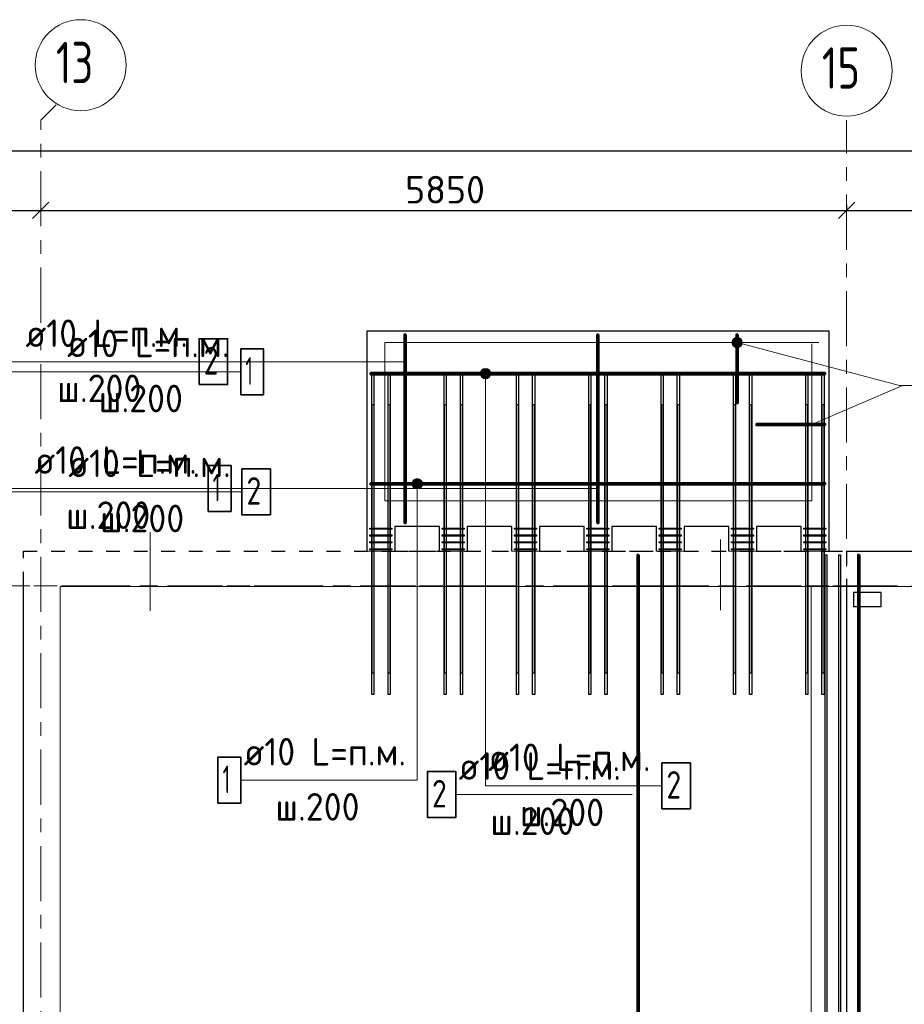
# Model space of a CAD drawing. Header units: metres. Extents: x -38 to 100, y -15 to 21.
# Tile 30 of 246: x 32.7 to 39.12, y 13.36 to 20.51. Entities that reach past the tile are written whole.
import ezdxf

# ---------------------------------------------------------------- set-up
doc = ezdxf.new("R2010")
doc.units = ezdxf.units.M
doc.header["$PDMODE"] = 65
for name, pattern in [('______11', [0.5, 0.4, -0.05, 0, -0.05]), ('______2', [0.0405, 0.03, -0.0105]), ('______3', [0.5, 0.4, -0.1]), ('______5', [1.1, 0.8, -0.1, 0.1, -0.1])]:
    doc.linetypes.add(name, pattern=pattern)
for name, color, linetype, lineweight in [('XR$1$Осевая линия (1)', 7, '______5', 13), ('XR$1$Размерная линия (1)', 7, 'Continuous', 13), ('XR$5$Арм. стержнями верхней зоны', 180, 'Continuous', 35), ('XR$5$Арм. стержнями нижней зоны', 180, 'Continuous', 35), ('XR$5$Арм.стержн. Арматура края', 96, 'Continuous', 35), ('XR$5$Арм.стержн. Хомут', 240, 'Continuous', 35), ('XR$5$Арм.стержн.горизонт. 1', 180, 'Continuous', 35), ('XR$5$Арм.стержн.горизонт. 2', 202, 'Continuous', 35), ('XR$5$Балка (1)', 7, '______3', 13), ('XR$5$Общий слой (1)_1', 7, 'Continuous', 13), ('XR$5$Перекрытие (1)', 7, 'Continuous', 35), ('XR$7$Арм. стержнями верхней зоны', 180, 'Continuous', 35), ('XR$7$Арм. стержнями нижней зоны', 180, 'Continuous', 35), ('XR$7$Арм.стержн. Доп. арматура', 180, 'Continuous', 35), ('XR$7$Балка (1)', 7, '______3', 13), ('XR$7$Общий слой (1)_1', 7, 'Continuous', 13), ('XR$7$Перекрытие (1)', 7, 'Continuous', 35)]:
    doc.layers.add(name, color=color, linetype=linetype, lineweight=lineweight)
doc.styles.add('ISOCPEUR', font='txt')
doc.dimstyles.new('DIMSTYLE_3', dxfattribs={"dimtxt": 0.2, "dimasz": 0.2, "dimexe": 0, "dimexo": 0, "dimgap": 0.1, "dimtad": 2, "dimdec": 0, "dimlfac": 1000, "dimrnd": 5, "dimzin": 12, "dimdsep": 46, "dimtxsty": 'ISOCPEUR', "dimblk1": 'ALL_ML_STRICH', "dimblk2": 'ALL_ML_STRICH', "dimsah": 1, "dimcen": 0, "dimclrd": 7, "dimclre": 256, "dimclrt": 7, "dimadec": 0, "dimazin": 0, "dimtfac": 1, "dimtdec": 0, "dimtix": 1, "dimtmove": 2, "dimatfit": 3, "dimfxl": 0, "dimtzin": 0, "dimlwd": 0, "dimlwe": -3, "dimarcsym": 0})
doc.dimstyles.new('DIMSTYLE_5', dxfattribs={"dimtxt": 0.2, "dimasz": 0.2, "dimexe": 0, "dimexo": 0, "dimgap": 0.1, "dimtad": 2, "dimdec": 0, "dimlfac": 1000, "dimrnd": 5, "dimzin": 12, "dimdsep": 46, "dimtxsty": 'ISOCPEUR', "dimblk1": 'ALL_ML_STRICH', "dimblk2": 'ALL_ML_STRICH', "dimsah": 1, "dimcen": 0, "dimclrd": 7, "dimclre": 256, "dimclrt": 7, "dimadec": 0, "dimazin": 0, "dimtfac": 1, "dimtdec": 0, "dimtix": 1, "dimtmove": 2, "dimatfit": 3, "dimfxl": 0, "dimtvp": 1.2, "dimtzin": 0, "dimlwd": 0, "dimlwe": -3, "dimarcsym": 0})

# ---------------------------------------------------------------- blocks, each defined once
blk = doc.blocks.new('ALL_ML_STRICH')
at = {"color": 0, "linetype": 'ByBlock', "lineweight": -2}
for p, q in [((0, -0.5), (0, 0.5)), ((-1, 0), (0.5, 0)), ((-0.3, -0.3), (0.3, 0.3))]:
    blk.add_line(p, q, dxfattribs=at)
blk = doc.blocks.new('*D10')
at = {"layer": 'DEFPOINTS', "color": 7, "linetype": 'Continuous', "lineweight": 13, "transparency": 33554687}
for p in [(0.5, 19.5574), (0.5, 19.3768), (61.6, 17.1197)]:
    blk.add_point(p, dxfattribs=at)
at = {"layer": 'XR$1$Размерная линия (1)', "color": 9, "linetype": 'Continuous', "lineweight": -2, "true_color": 0xc7c7c7, "transparency": 33554687}
for p, q in [((0.5, 19.3568), (0.5, 19.5574)), ((61.6, 17.1397), (61.6, 19.5574))]:
    blk.add_line(p, q, dxfattribs=at)
at = {"layer": 'XR$1$Размерная линия (1)', "color": 7, "linetype": 'Continuous', "lineweight": -2, "transparency": 33554687}
blk.add_line((0.5, 19.5574), (61.6, 19.5574), dxfattribs=at)
at = {"layer": 'XR$1$Размерная линия (1)', "color": 7, "linetype": 'Continuous', "lineweight": 13, "transparency": 33554687, "xscale": 0.2, "yscale": 0.2, "zscale": 0.2, "rotation": 180}
blk.add_blockref('ALL_ML_STRICH', (0.5, 19.5574), dxfattribs=at)
at = {"layer": 'XR$1$Размерная линия (1)', "color": 7, "linetype": 'Continuous', "lineweight": 13, "transparency": 33554687, "xscale": 0.2, "yscale": 0.2, "zscale": 0.2}
blk.add_blockref('ALL_ML_STRICH', (61.6, 19.5574), dxfattribs=at)
at = {"layer": 'XR$1$Размерная линия (1)', "color": 7, "linetype": 'Continuous', "lineweight": 13, "transparency": 33554687, "insert": (31.1, 19.7074), "char_height": 0.2, "width": 1, "attachment_point": 5, "style": 'ISOCPEUR'}
blk.add_mtext('\\A1;{61100}', dxfattribs=at)
blk = doc.blocks.new('*D32')
at = {"layer": 'DEFPOINTS', "color": 7, "linetype": 'Continuous', "lineweight": 13, "transparency": 33554687}
for p in [(32.55, 19.1352), (32.55, 19.1261), (32.85, 19.1352)]:
    blk.add_point(p, dxfattribs=at)
at = {"layer": 'XR$1$Размерная линия (1)', "color": 9, "linetype": 'Continuous', "lineweight": -2, "true_color": 0xc7c7c7, "transparency": 33554687}
for p, q in [((32.55, 19.1261), (32.55, 19.1261)), ((32.85, 19.1261), (32.85, 19.1261))]:
    blk.add_line(p, q, dxfattribs=at)
at = {"layer": 'XR$1$Размерная линия (1)', "color": 7, "linetype": 'Continuous', "lineweight": -2, "transparency": 33554687}
blk.add_line((32.55, 19.1261), (32.85, 19.1261), dxfattribs=at)
at = {"layer": 'XR$1$Размерная линия (1)', "color": 7, "linetype": 'Continuous', "lineweight": 13, "transparency": 33554687, "xscale": 0.2, "yscale": 0.2, "zscale": 0.2, "rotation": 180}
blk.add_blockref('ALL_ML_STRICH', (32.55, 19.1261), dxfattribs=at)
at = {"layer": 'XR$1$Размерная линия (1)', "color": 7, "linetype": 'Continuous', "lineweight": 13, "transparency": 33554687, "xscale": 0.2, "yscale": 0.2, "zscale": 0.2}
blk.add_blockref('ALL_ML_STRICH', (32.85, 19.1261), dxfattribs=at)
at = {"layer": 'XR$1$Размерная линия (1)', "color": 7, "linetype": 'Continuous', "lineweight": 13, "transparency": 33554687, "insert": (32.4139, 19.3782), "char_height": 0.2, "width": 0.6, "attachment_point": 5, "style": 'ISOCPEUR'}
blk.add_mtext('\\A1;{300}', dxfattribs=at)
blk = doc.blocks.new('*D33')
at = {"layer": 'DEFPOINTS', "color": 7, "linetype": 'Continuous', "lineweight": 13, "transparency": 33554687}
for p in [(38.7, 19.1856), (32.85, 19.1352), (32.85, 19.1261)]:
    blk.add_point(p, dxfattribs=at)
at = {"layer": 'XR$1$Размерная линия (1)', "color": 9, "linetype": 'Continuous', "lineweight": -2, "true_color": 0xc7c7c7, "transparency": 33554687}
for p, q in [((38.7, 19.1656), (38.7, 19.1261)), ((32.85, 19.1261), (32.85, 19.1261))]:
    blk.add_line(p, q, dxfattribs=at)
at = {"layer": 'XR$1$Размерная линия (1)', "color": 7, "linetype": 'Continuous', "lineweight": -2, "transparency": 33554687}
blk.add_line((32.85, 19.1261), (38.7, 19.1261), dxfattribs=at)
at = {"layer": 'XR$1$Размерная линия (1)', "color": 7, "linetype": 'Continuous', "lineweight": 13, "transparency": 33554687, "xscale": 0.2, "yscale": 0.2, "zscale": 0.2, "rotation": 180}
blk.add_blockref('ALL_ML_STRICH', (32.85, 19.1261), dxfattribs=at)
at = {"layer": 'XR$1$Размерная линия (1)', "color": 7, "linetype": 'Continuous', "lineweight": 13, "transparency": 33554687, "xscale": 0.2, "yscale": 0.2, "zscale": 0.2}
blk.add_blockref('ALL_ML_STRICH', (38.7, 19.1261), dxfattribs=at)
at = {"layer": 'XR$1$Размерная линия (1)', "color": 7, "linetype": 'Continuous', "lineweight": 13, "transparency": 33554687, "insert": (35.785, 19.2761), "char_height": 0.2, "width": 0.8, "attachment_point": 5, "style": 'ISOCPEUR'}
blk.add_mtext('\\A1;{5850}', dxfattribs=at)
blk = doc.blocks.new('*D34')
at = {"layer": 'DEFPOINTS', "color": 7, "linetype": 'Continuous', "lineweight": 13, "transparency": 33554687}
for p in [(38.7, 19.1856), (38.7, 19.1261), (43.05, 19.1044)]:
    blk.add_point(p, dxfattribs=at)
at = {"layer": 'XR$1$Размерная линия (1)', "color": 9, "linetype": 'Continuous', "lineweight": -2, "true_color": 0xc7c7c7, "transparency": 33554687}
for p, q in [((38.7, 19.1656), (38.7, 19.1261)), ((43.05, 19.1244), (43.05, 19.1261))]:
    blk.add_line(p, q, dxfattribs=at)
at = {"layer": 'XR$1$Размерная линия (1)', "color": 7, "linetype": 'Continuous', "lineweight": -2, "transparency": 33554687}
blk.add_line((38.7, 19.1261), (43.05, 19.1261), dxfattribs=at)
at = {"layer": 'XR$1$Размерная линия (1)', "color": 7, "linetype": 'Continuous', "lineweight": 13, "transparency": 33554687, "xscale": 0.2, "yscale": 0.2, "zscale": 0.2, "rotation": 180}
blk.add_blockref('ALL_ML_STRICH', (38.7, 19.1261), dxfattribs=at)
at = {"layer": 'XR$1$Размерная линия (1)', "color": 7, "linetype": 'Continuous', "lineweight": 13, "transparency": 33554687, "xscale": 0.2, "yscale": 0.2, "zscale": 0.2}
blk.add_blockref('ALL_ML_STRICH', (43.05, 19.1261), dxfattribs=at)
at = {"layer": 'XR$1$Размерная линия (1)', "color": 7, "linetype": 'Continuous', "lineweight": 13, "transparency": 33554687, "insert": (40.875, 19.2761), "char_height": 0.2, "width": 0.8, "attachment_point": 5, "style": 'ISOCPEUR'}
blk.add_mtext('\\A1;{4350}', dxfattribs=at)

msp = doc.modelspace()

# ---------------------------------------------------------------- hatches: boundary and pattern name
at = {"layer": 'XR$5$Арм. стержнями верхней зоны', "linetype": 'Continuous', "lineweight": 13, "transparency": 33554687}
for points in [[(36.0412, 17.9402), (36.1162, 17.9402), (36.1109, 17.959)], [(36.0412, 17.9402), (36.1109, 17.959), (36.0464, 17.959)], [(36.0464, 17.959), (36.1109, 17.959), (36.0974, 17.9725)], [(36.0464, 17.959), (36.0974, 17.9725), (36.0599, 17.9725)], [(36.0599, 17.9725), (36.0974, 17.9725), (36.0787, 17.9777)], [(36.0464, 17.9215), (36.1162, 17.9402), (36.0412, 17.9402)], [(36.0464, 17.9215), (36.1109, 17.9215), (36.1162, 17.9402)], [(36.0599, 17.908), (36.1109, 17.9215), (36.0464, 17.9215)], [(36.0599, 17.908), (36.0974, 17.908), (36.1109, 17.9215)], [(36.0974, 17.908), (36.0599, 17.908), (36.0787, 17.9027)]]:
    msp.add_hatch(color=7, dxfattribs=at).paths.add_polyline_path(points)
at = {"layer": 'XR$5$Арм. стержнями нижней зоны', "linetype": 'Continuous', "lineweight": 13, "transparency": 33554687}
for points in [[(35.5513, 17.159), (35.6158, 17.159), (35.6023, 17.1725)], [(35.5513, 17.159), (35.6023, 17.1725), (35.5648, 17.1725)], [(35.5648, 17.1725), (35.6023, 17.1725), (35.5836, 17.1777)], [(35.5461, 17.1402), (35.6211, 17.1402), (35.6158, 17.159)], [(35.5461, 17.1402), (35.6158, 17.159), (35.5513, 17.159)], [(35.5513, 17.1215), (35.6211, 17.1402), (35.5461, 17.1402)], [(35.5513, 17.1215), (35.6158, 17.1215), (35.6211, 17.1402)], [(35.5648, 17.108), (35.6158, 17.1215), (35.5513, 17.1215)], [(35.5648, 17.108), (35.6023, 17.108), (35.6158, 17.1215)], [(35.6023, 17.108), (35.5648, 17.108), (35.5836, 17.1027)]]:
    msp.add_hatch(color=7, dxfattribs=at).paths.add_polyline_path(points)
at = {"layer": 'XR$5$Арм.стержн. Арматура края', "linetype": 'Continuous', "lineweight": 13, "transparency": 33554687}
for points in [[(37.8689, 18.1568), (37.8786, 18.1931), (37.8687, 18.1763)], [(37.8785, 18.1403), (37.8786, 18.1931), (37.8689, 18.1568)], [(37.8953, 18.1304), (37.8951, 18.2026), (37.8785, 18.1403)], [(37.8785, 18.1403), (37.8951, 18.2026), (37.8786, 18.1931)], [(37.8953, 18.1304), (37.9145, 18.2029), (37.8951, 18.2026)], [(37.9148, 18.1307), (37.9145, 18.2029), (37.8953, 18.1304)], [(37.9148, 18.1307), (37.9313, 18.193), (37.9145, 18.2029)], [(37.9313, 18.1403), (37.9313, 18.193), (37.9148, 18.1307)], [(37.9313, 18.1403), (37.9409, 18.1765), (37.9313, 18.193)], [(37.9409, 18.1765), (37.9313, 18.1403), (37.9412, 18.157)]]:
    msp.add_hatch(color=7, dxfattribs=at).paths.add_polyline_path(points)

# ---------------------------------------------------------------- linework, layer by layer
at = {"color": 7, "linetype": 'Continuous', "lineweight": 13, "transparency": 33554687}
for p, q in [((35.4949, 18.0269), (34.0001, 18.0269)), ((36.8949, 17.1059), (34.0649, 17.1059))]:
    msp.add_line(p, q, dxfattribs=at)
at = {"color": 52, "linetype": 'Continuous', "lineweight": 13, "transparency": 33554687}
for p, q in [((36.079, 16.8457), (36.079, 16.2357)), ((36.079, 16.8457), (36.079, 16.2357)), ((33.6454, 16.7902), (33.6454, 16.2178)), ((33.6454, 16.7902), (33.6454, 16.2178)), ((37.7851, 16.736), (37.7851, 16.2228)), ((37.7851, 16.736), (37.7851, 16.2228))]:
    msp.add_line(p, q, dxfattribs=at)
at = {"layer": 'XR$1$Осевая линия (1)', "color": 253, "linetype": '______11', "lineweight": 13, "true_color": 0xa0a0a0, "transparency": 33554687}
for p, q in [((32.85, 19.78), (32.9631, 19.8931)), ((32.85, -3.39), (32.85, 19.78)), ((38.7, 8.34), (38.7, 19.78)), ((-2.63, 16.4), (62.6, 16.4))]:
    msp.add_line(p, q, dxfattribs=at)
at = {"layer": 'XR$1$Осевая линия (1)', "color": 7, "linetype": 'Continuous', "lineweight": 13, "transparency": 33554687}
for centre in [(33.1404, 20.1801), (38.7004, 20.1401)]:
    msp.add_circle(centre, 0.3304, dxfattribs=at)
at = {"layer": 'XR$5$Арм. стержнями верхней зоны', "color": 7, "linetype": 'Continuous', "lineweight": 13, "transparency": 33554687}
for p, q in [((32.7201, 18.0269), (32.1251, 18.0269)), ((32.7201, 18.0269), (34.0001, 18.0269)), ((36.0787, 17.9777), (36.0787, 17.9777)), ((36.0412, 17.9402), (36.0412, 17.9402)), ((36.0787, 14.9473), (36.0787, 17.9402)), ((36.0787, 17.9027), (36.0787, 17.9027)), ((36.1162, 17.9402), (36.1162, 17.9402)), ((36.0787, 14.9473), (37.3587, 14.9473))]:
    msp.add_line(p, q, dxfattribs=at)
at = {"layer": 'XR$5$Арм. стержнями верхней зоны', "color": 7, "linetype": 'Continuous', "lineweight": 35, "transparency": 33554687}
for points in [[(34.0001, 17.8603), (34.2068, 17.8603), (34.2068, 18.1936), (34.0001, 18.1936), (34.0001, 17.8603)], [(37.3587, 14.7806), (37.5654, 14.7806), (37.5654, 15.114), (37.3587, 15.114), (37.3587, 14.7806)]]:
    msp.add_lwpolyline(points, dxfattribs=at)
at = {"layer": 'XR$5$Арм. стержнями верхней зоны', "color": 4, "linetype": 'Continuous', "lineweight": 50, "transparency": 33554687}
for points in [[(35.4999, 18.2252), (35.4999, 16.8552), (35.4899, 16.8552), (35.4899, 18.2252), (35.4999, 18.2252)], [(38.5449, 17.9352), (35.2449, 17.9352), (35.2449, 17.9452), (38.5449, 17.9452), (38.5449, 17.9352)], [(38.7925, 16.6252), (38.7925, 10.7752), (38.7825, 10.7752), (38.7825, 16.6252), (38.7925, 16.6252)]]:
    msp.add_lwpolyline(points, dxfattribs=at)
at = {"layer": 'XR$5$Арм. стержнями верхней зоны', "color": 7, "linetype": 'Continuous', "lineweight": 13, "transparency": 33554687}
msp.add_circle((36.0787, 17.9402), 0.0375, dxfattribs=at)
at = {"layer": 'XR$5$Арм. стержнями нижней зоны', "color": 7, "linetype": 'Continuous', "lineweight": 13, "transparency": 33554687}
for p, q in [((35.5836, 17.1777), (35.5836, 17.1777)), ((32.7849, 17.1059), (30.7251, 17.1059)), ((32.7849, 17.1059), (34.0649, 17.1059)), ((35.5461, 17.1402), (35.5461, 17.1402)), ((35.5836, 14.9879), (35.5836, 17.1402)), ((35.5836, 17.1027), (35.5836, 17.1027)), ((35.6211, 17.1402), (35.6211, 17.1402)), ((34.3036, 14.9879), (35.5836, 14.9879))]:
    msp.add_line(p, q, dxfattribs=at)
at = {"layer": 'XR$5$Арм. стержнями нижней зоны', "color": 4, "linetype": 'Continuous', "lineweight": 50, "transparency": 33554687}
for points in [[(36.8999, 18.2252), (36.8999, 16.8552), (36.8899, 16.8552), (36.8899, 18.2252), (36.8999, 18.2252)], [(38.5449, 17.1352), (35.2449, 17.1352), (35.2449, 17.1452), (38.5449, 17.1452), (38.5449, 17.1352)]]:
    msp.add_lwpolyline(points, dxfattribs=at)
at = {"layer": 'XR$5$Арм. стержнями нижней зоны', "color": 7, "linetype": 'Continuous', "lineweight": 35, "transparency": 33554687}
for points in [[(34.0649, 16.9393), (34.2316, 16.9393), (34.2316, 17.2726), (34.0649, 17.2726), (34.0649, 16.9393)], [(34.1369, 14.8213), (34.3036, 14.8213), (34.3036, 15.1546), (34.1369, 15.1546), (34.1369, 14.8213)]]:
    msp.add_lwpolyline(points, dxfattribs=at)
at = {"layer": 'XR$5$Арм. стержнями нижней зоны', "color": 7, "linetype": 'Continuous', "lineweight": 13, "transparency": 33554687}
msp.add_circle((35.5836, 17.1402), 0.0375, dxfattribs=at)
at = {"layer": 'XR$5$Арм.стержн. Арматура края', "color": 7, "linetype": 'Continuous', "lineweight": 13, "transparency": 33554687}
for p, q in [((37.8687, 18.1763), (37.8687, 18.1763)), ((39.0837, 17.8537), (37.9049, 18.1667)), ((37.9145, 18.2029), (37.9145, 18.2029)), ((37.8953, 18.1304), (37.8953, 18.1304)), ((37.9412, 18.157), (37.9412, 18.157)), ((39.0837, 17.8537), (40.9237, 17.8537))]:
    msp.add_line(p, q, dxfattribs=at)
at = {"layer": 'XR$5$Арм.стержн. Арматура края', "color": 4, "linetype": 'Continuous', "lineweight": 50, "transparency": 33554687}
for points in [[(37.9099, 18.2252), (37.9099, 17.7252), (37.8999, 17.7252), (37.8999, 18.2252), (37.9099, 18.2252)], [(38.5449, 17.5652), (38.0449, 17.5652), (38.0449, 17.5752), (38.5449, 17.5752), (38.5449, 17.5652)]]:
    msp.add_lwpolyline(points, dxfattribs=at)
at = {"layer": 'XR$5$Арм.стержн. Арматура края', "color": 7, "linetype": 'Continuous', "lineweight": 13, "transparency": 33554687}
msp.add_circle((37.9049, 18.1667), 0.0375, dxfattribs=at)
at = {"layer": 'XR$5$Арм.стержн. Хомут', "color": 40, "linetype": 'Continuous', "lineweight": 25, "transparency": 33554687}
for points in [[(35.2399, 16.8192), (35.3979, 16.8192), (35.3979, 16.8112), (35.2399, 16.8112), (35.2399, 16.8192)], [(35.7649, 16.8192), (35.9229, 16.8192), (35.9229, 16.8112), (35.7649, 16.8112), (35.7649, 16.8192)], [(36.2899, 16.8192), (36.4479, 16.8192), (36.4479, 16.8112), (36.2899, 16.8112), (36.2899, 16.8192)], [(36.8149, 16.8192), (36.9729, 16.8192), (36.9729, 16.8112), (36.8149, 16.8112), (36.8149, 16.8192)], [(37.3399, 16.8192), (37.4979, 16.8192), (37.4979, 16.8112), (37.3399, 16.8112), (37.3399, 16.8192)], [(37.8649, 16.8192), (38.0229, 16.8192), (38.0229, 16.8112), (37.8649, 16.8112), (37.8649, 16.8192)], [(38.3899, 16.8192), (38.5479, 16.8192), (38.5479, 16.8112), (38.3899, 16.8112), (38.3899, 16.8192)], [(35.2399, 16.7692), (35.3979, 16.7692), (35.3979, 16.7612), (35.2399, 16.7612), (35.2399, 16.7692)], [(35.7649, 16.7692), (35.9229, 16.7692), (35.9229, 16.7612), (35.7649, 16.7612), (35.7649, 16.7692)], [(36.2899, 16.7692), (36.4479, 16.7692), (36.4479, 16.7612), (36.2899, 16.7612), (36.2899, 16.7692)], [(36.8149, 16.7692), (36.9729, 16.7692), (36.9729, 16.7612), (36.8149, 16.7612), (36.8149, 16.7692)], [(37.3399, 16.7692), (37.4979, 16.7692), (37.4979, 16.7612), (37.3399, 16.7612), (37.3399, 16.7692)], [(37.8649, 16.7692), (38.0229, 16.7692), (38.0229, 16.7612), (37.8649, 16.7612), (37.8649, 16.7692)], [(38.3899, 16.7692), (38.5479, 16.7692), (38.5479, 16.7612), (38.3899, 16.7612), (38.3899, 16.7692)], [(35.2399, 16.7192), (35.3979, 16.7192), (35.3979, 16.7112), (35.2399, 16.7112), (35.2399, 16.7192)], [(35.2399, 16.6692), (35.3979, 16.6692), (35.3979, 16.6612), (35.2399, 16.6612), (35.2399, 16.6692)], [(35.7649, 16.7192), (35.9229, 16.7192), (35.9229, 16.7112), (35.7649, 16.7112), (35.7649, 16.7192)], [(35.7649, 16.6692), (35.9229, 16.6692), (35.9229, 16.6612), (35.7649, 16.6612), (35.7649, 16.6692)], [(36.2899, 16.7192), (36.4479, 16.7192), (36.4479, 16.7112), (36.2899, 16.7112), (36.2899, 16.7192)], [(36.2899, 16.6692), (36.4479, 16.6692), (36.4479, 16.6612), (36.2899, 16.6612), (36.2899, 16.6692)], [(36.8149, 16.7192), (36.9729, 16.7192), (36.9729, 16.7112), (36.8149, 16.7112), (36.8149, 16.7192)], [(36.8149, 16.6692), (36.9729, 16.6692), (36.9729, 16.6612), (36.8149, 16.6612), (36.8149, 16.6692)], [(37.3399, 16.7192), (37.4979, 16.7192), (37.4979, 16.7112), (37.3399, 16.7112), (37.3399, 16.7192)], [(37.3399, 16.6692), (37.4979, 16.6692), (37.4979, 16.6612), (37.3399, 16.6612), (37.3399, 16.6692)], [(37.8649, 16.7192), (38.0229, 16.7192), (38.0229, 16.7112), (37.8649, 16.7112), (37.8649, 16.7192)], [(37.8649, 16.6692), (38.0229, 16.6692), (38.0229, 16.6612), (37.8649, 16.6612), (37.8649, 16.6692)], [(38.3899, 16.7192), (38.5479, 16.7192), (38.5479, 16.7112), (38.3899, 16.7112), (38.3899, 16.7192)], [(38.3899, 16.6692), (38.5479, 16.6692), (38.5479, 16.6612), (38.3899, 16.6612), (38.3899, 16.6692)]]:
    msp.add_lwpolyline(points, dxfattribs=at)
at = {"layer": 'XR$5$Арм.стержн.горизонт. 1', "color": 7, "linetype": 'Continuous', "lineweight": 25, "transparency": 33554687}
for points in [[(35.2529, 15.6102), (35.2529, 17.9502), (35.2689, 17.9502), (35.2689, 15.6102), (35.2529, 15.6102)], [(35.3709, 15.6102), (35.3709, 17.9502), (35.3869, 17.9502), (35.3869, 15.6102), (35.3709, 15.6102)], [(35.7779, 15.6102), (35.7779, 17.9502), (35.7939, 17.9502), (35.7939, 15.6102), (35.7779, 15.6102)], [(35.8959, 15.6102), (35.8959, 17.9502), (35.9119, 17.9502), (35.9119, 15.6102), (35.8959, 15.6102)], [(36.3029, 15.6102), (36.3029, 17.9502), (36.3189, 17.9502), (36.3189, 15.6102), (36.3029, 15.6102)], [(36.4209, 15.6102), (36.4209, 17.9502), (36.4369, 17.9502), (36.4369, 15.6102), (36.4209, 15.6102)], [(36.8279, 15.6102), (36.8279, 17.9502), (36.8439, 17.9502), (36.8439, 15.6102), (36.8279, 15.6102)], [(36.9459, 15.6102), (36.9459, 17.9502), (36.9619, 17.9502), (36.9619, 15.6102), (36.9459, 15.6102)], [(37.3529, 15.6102), (37.3529, 17.9502), (37.3689, 17.9502), (37.3689, 15.6102), (37.3529, 15.6102)], [(37.4709, 15.6102), (37.4709, 17.9502), (37.4869, 17.9502), (37.4869, 15.6102), (37.4709, 15.6102)], [(37.8779, 15.6102), (37.8779, 17.9502), (37.8939, 17.9502), (37.8939, 15.6102), (37.8779, 15.6102)], [(37.9959, 15.6102), (37.9959, 17.9502), (38.0119, 17.9502), (38.0119, 15.6102), (37.9959, 15.6102)], [(38.4029, 15.6102), (38.4029, 17.9502), (38.4189, 17.9502), (38.4189, 15.6102), (38.4029, 15.6102)], [(38.5209, 15.6102), (38.5209, 17.9502), (38.5369, 17.9502), (38.5369, 15.6102), (38.5209, 15.6102)]]:
    msp.add_lwpolyline(points, dxfattribs=at)
at = {"layer": 'XR$5$Арм.стержн.горизонт. 2', "color": 34, "linetype": 'Continuous', "lineweight": 25, "transparency": 33554687}
for points in [[(35.2669, 17.7152), (35.2669, 15.7652), (35.2549, 15.7652), (35.2549, 17.7152), (35.2669, 17.7152)], [(35.3849, 17.7152), (35.3849, 15.7652), (35.3729, 15.7652), (35.3729, 17.7152), (35.3849, 17.7152)], [(35.7919, 17.7152), (35.7919, 15.7652), (35.7799, 15.7652), (35.7799, 17.7152), (35.7919, 17.7152)], [(35.9099, 17.7152), (35.9099, 15.7652), (35.8979, 15.7652), (35.8979, 17.7152), (35.9099, 17.7152)], [(36.3169, 17.7152), (36.3169, 15.7652), (36.3049, 15.7652), (36.3049, 17.7152), (36.3169, 17.7152)], [(36.4349, 17.7152), (36.4349, 15.7652), (36.4229, 15.7652), (36.4229, 17.7152), (36.4349, 17.7152)], [(36.8419, 17.7152), (36.8419, 15.7652), (36.8299, 15.7652), (36.8299, 17.7152), (36.8419, 17.7152)], [(36.9599, 17.7152), (36.9599, 15.7652), (36.9479, 15.7652), (36.9479, 17.7152), (36.9599, 17.7152)], [(37.3669, 17.7152), (37.3669, 15.7652), (37.3549, 15.7652), (37.3549, 17.7152), (37.3669, 17.7152)], [(37.4849, 17.7152), (37.4849, 15.7652), (37.4729, 15.7652), (37.4729, 17.7152), (37.4849, 17.7152)], [(37.8919, 17.7152), (37.8919, 15.7652), (37.8799, 15.7652), (37.8799, 17.7152), (37.8919, 17.7152)], [(38.0099, 17.7152), (38.0099, 15.7652), (37.9979, 15.7652), (37.9979, 17.7152), (38.0099, 17.7152)], [(38.4169, 17.7152), (38.4169, 15.7652), (38.4049, 15.7652), (38.4049, 17.7152), (38.4169, 17.7152)], [(38.5349, 17.7152), (38.5349, 15.7652), (38.5229, 15.7652), (38.5229, 17.7152), (38.5349, 17.7152)]]:
    msp.add_lwpolyline(points, dxfattribs=at)
at = {"layer": 'XR$5$Балка (1)', "color": 7, "linetype": '______2', "lineweight": 25, "transparency": 33554687}
for p, q in [((32.725, 16.4002), (32.725, 16.6502)), ((32.725, 16.6502), (35.2199, 16.6502)), ((35.4199, 16.6502), (35.7449, 16.6502)), ((35.9449, 16.6502), (36.2699, 16.6502)), ((36.4699, 16.6502), (36.7949, 16.6502)), ((36.9949, 16.6502), (37.3199, 16.6502)), ((37.5199, 16.6502), (37.8449, 16.6502)), ((38.0449, 16.6502), (38.3699, 16.6502)), ((38.5699, 16.6502), (38.7, 16.6502))]:
    msp.add_line(p, q, dxfattribs=at)
at = {"layer": 'XR$5$Балка (1)', "color": 7, "linetype": '______2', "lineweight": 18, "transparency": 33554687}
for p, q in [((35.2199, 16.6502), (35.4199, 16.6502)), ((35.7449, 16.6502), (35.9449, 16.6502)), ((36.2699, 16.6502), (36.4699, 16.6502)), ((36.7949, 16.6502), (36.9949, 16.6502)), ((37.3199, 16.6502), (37.5199, 16.6502)), ((37.8449, 16.6502), (38.0449, 16.6502)), ((38.3699, 16.6502), (38.5699, 16.6502)), ((38.7, 16.6502), (38.7, 16.6502))]:
    msp.add_line(p, q, dxfattribs=at)
at = {"layer": 'XR$5$Общий слой (1)_1', "color": 7, "linetype": 'Continuous', "lineweight": 13, "transparency": 33554687}
msp.add_line((38.4471, 17.5702), (39.1001, 17.8523), dxfattribs=at)
for points in [[(38.4471, 18.1567), (38.4471, 17.0167), (35.3471, 17.0167), (35.3471, 18.1667), (38.4971, 18.1667)], [(61.5919, -0.2051), (61.5919, 16.4849), (45.9119, 16.4849), (45.9119, 12.0549), (43.0719, 12.0549), (43.0719, 11.5249), (40.7619, 11.5249), (40.7619, 16.3949), (32.9919, 16.3949), (32.9919, 9.0449)]]:
    msp.add_lwpolyline(points, dxfattribs=at)
at = {"layer": 'XR$5$Перекрытие (1)', "color": 7, "linetype": 'Continuous', "lineweight": 25, "transparency": 33554687}
for p, q in [((35.2199, 16.8302), (35.2199, 18.2502)), ((35.2199, 18.2502), (38.5699, 18.2502)), ((38.5699, 18.2502), (38.5699, 16.8302)), ((35.2199, 16.6502), (35.2199, 16.8302)), ((35.4199, 16.8302), (35.4199, 16.6502)), ((35.7449, 16.8302), (35.4199, 16.8302)), ((35.7449, 16.6502), (35.7449, 16.8302)), ((36.2699, 16.8302), (35.9449, 16.8302)), ((35.9449, 16.8302), (35.9449, 16.6502)), ((36.2699, 16.6502), (36.2699, 16.8302)), ((36.7949, 16.8302), (36.4699, 16.8302)), ((36.4699, 16.8302), (36.4699, 16.6502)), ((36.7949, 16.6502), (36.7949, 16.8302)), ((36.9949, 16.8302), (36.9949, 16.6502)), ((37.3199, 16.8302), (36.9949, 16.8302)), ((37.3199, 16.6502), (37.3199, 16.8302)), ((37.5199, 16.8302), (37.5199, 16.6502)), ((37.8449, 16.8302), (37.5199, 16.8302)), ((37.8449, 16.6502), (37.8449, 16.8302)), ((38.0449, 16.8302), (38.0449, 16.6502)), ((38.3699, 16.8302), (38.0449, 16.8302)), ((38.3699, 16.6502), (38.3699, 16.8302)), ((38.5699, 16.8302), (38.5699, 16.6502)), ((38.7, 16.6502), (41.0797, 16.6502)), ((32.725, -0.2498), (32.725, 16.4002)), ((38.95, 16.3503), (38.75, 16.3502)), ((38.75, 16.3502), (38.75, 16.2503)), ((38.95, 16.2504), (38.95, 16.3503)), ((38.75, 16.2503), (38.95, 16.2504))]:
    msp.add_line(p, q, dxfattribs=at)
at = {"layer": 'XR$5$Перекрытие (1)', "color": 7, "linetype": '______2', "lineweight": 18, "transparency": 33554687}
for p, q in [((35.4199, 16.6502), (35.2199, 16.6502)), ((35.4199, 16.6502), (35.2199, 16.6502)), ((35.9449, 16.6502), (35.7449, 16.6502)), ((35.9449, 16.6502), (35.7449, 16.6502)), ((36.4699, 16.6502), (36.2699, 16.6502)), ((36.4699, 16.6502), (36.2699, 16.6502)), ((36.9949, 16.6502), (36.7949, 16.6502)), ((36.9949, 16.6502), (36.7949, 16.6502)), ((37.5199, 16.6502), (37.3199, 16.6502)), ((37.5199, 16.6502), (37.3199, 16.6502)), ((38.0449, 16.6502), (37.8449, 16.6502)), ((38.0449, 16.6502), (37.8449, 16.6502)), ((38.5699, 16.6502), (38.3699, 16.6502)), ((38.5699, 16.6502), (38.3699, 16.6502)), ((38.7, 16.6502), (38.7, 16.4002)), ((38.7, 16.4002), (32.725, 16.4002))]:
    msp.add_line(p, q, dxfattribs=at)
at = {"layer": 'XR$7$Арм. стержнями верхней зоны', "color": 7, "linetype": 'Continuous', "lineweight": 13, "transparency": 33554687}
for p, q in [((33.031, 17.0818), (32.1251, 17.0818)), ((33.031, 17.0818), (34.311, 17.0818)), ((35.8638, 14.8838), (37.1438, 14.8838))]:
    msp.add_line(p, q, dxfattribs=at)
at = {"layer": 'XR$7$Арм. стержнями верхней зоны', "color": 7, "linetype": 'Continuous', "lineweight": 35, "transparency": 33554687}
for points in [[(34.311, 16.9152), (34.5176, 16.9152), (34.5176, 17.2485), (34.311, 17.2485), (34.311, 16.9152)], [(35.6572, 14.7171), (35.8638, 14.7171), (35.8638, 15.0505), (35.6572, 15.0505), (35.6572, 14.7171)]]:
    msp.add_lwpolyline(points, dxfattribs=at)
at = {"layer": 'XR$7$Арм. стержнями верхней зоны', "color": 4, "linetype": 'Continuous', "lineweight": 50, "transparency": 33554687}
msp.add_lwpolyline([(37.1925, 16.6252), (37.1925, 10.7752), (37.1825, 10.7752), (37.1825, 16.6252), (37.1925, 16.6252)], dxfattribs=at)
at = {"layer": 'XR$7$Арм. стержнями нижней зоны', "color": 7, "linetype": 'Continuous', "lineweight": 13, "transparency": 33554687}
for q in [(30.7251, 17.9531), (34.3017, 17.9531)]:
    msp.add_line((33.0217, 17.9531), q, dxfattribs=at)
at = {"layer": 'XR$7$Арм. стержнями нижней зоны', "color": 7, "linetype": 'Continuous', "lineweight": 35, "transparency": 33554687}
msp.add_lwpolyline([(34.3017, 17.7865), (34.4683, 17.7865), (34.4683, 18.1198), (34.3017, 18.1198), (34.3017, 17.7865)], dxfattribs=at)
at = {"layer": 'XR$7$Арм.стержн. Доп. арматура', "color": 34, "linetype": 'Continuous', "lineweight": 25, "transparency": 33554687}
for points in [[(38.544, 8.5002), (38.5439, 16.6252), (38.5559, 16.6252), (38.556, 8.5002), (38.544, 8.5002)], [(38.544, 8.5002), (38.5439, 16.6252), (38.5559, 16.6252), (38.556, 8.5002), (38.544, 8.5002)], [(38.644, 8.5002), (38.6439, 16.6252), (38.6559, 16.6252), (38.656, 8.5002), (38.644, 8.5002)], [(38.644, 8.5002), (38.6439, 16.6252), (38.6559, 16.6252), (38.656, 8.5002), (38.644, 8.5002)]]:
    msp.add_lwpolyline(points, dxfattribs=at)
at = {"layer": 'XR$7$Балка (1)', "color": 7, "linetype": '______2', "lineweight": 25, "transparency": 33554687}
for p, q in [((32.725, 16.4002), (32.725, 16.6502)), ((32.725, 16.6502), (38.7, 16.6502)), ((38.7, 16.6502), (38.7, 16.4002))]:
    msp.add_line(p, q, dxfattribs=at)
at = {"layer": 'XR$7$Общий слой (1)_1', "color": 7, "linetype": 'Continuous', "lineweight": 13, "transparency": 33554687}
msp.add_lwpolyline([(61.5919, -0.2051), (61.5919, 16.4849), (45.9119, 16.4849), (45.9119, 10.4849), (43.3119, 10.4849), (43.3119, 8.6949), (38.4419, 8.6949), (38.4419, 16.3949), (32.9919, 16.3949), (32.9919, 9.0449)], dxfattribs=at)
at = {"layer": 'XR$7$Перекрытие (1)', "color": 7, "linetype": 'Continuous', "lineweight": 25, "transparency": 33554687}
for p, q in [((32.725, -0.2498), (32.725, 16.4002)), ((38.7, 16.4002), (38.7, 9.0002))]:
    msp.add_line(p, q, dxfattribs=at)
at = {"layer": 'XR$7$Перекрытие (1)', "color": 7, "linetype": '______2', "lineweight": 18, "transparency": 33554687}
msp.add_line((38.7, 16.4002), (32.725, 16.4002), dxfattribs=at)

# ---------------------------------------------------------------- texts
at = {"layer": 'XR$1$Осевая линия (1)', "color": 7, "linetype": 'Continuous', "lineweight": 13, "transparency": 33554687, "char_height": 0.3, "width": 0.472281, "attachment_point": 7, "style": 'ISOCPEUR'}
for s, insert in [('\\W0.75;13', (32.9604, 20.0496)), ('\\W0.75;15', (38.5204, 20.0096))]:
    msp.add_mtext(s, dxfattribs=dict(at, insert=insert))
at = {"layer": 'XR$5$Арм. стержнями верхней зоны', "color": 7, "linetype": 'Continuous', "lineweight": 25, "transparency": 33554687, "char_height": 0.2, "attachment_point": 7, "style": 'ISOCPEUR'}
for s, insert, width in [('\\W0.94;ø10 L=п.м.', (32.7401, 18.1336), 1.333221), ('\\W0.78;2', (34.0334, 17.9336), 0.217605), ('\\W0.95;ш.200 ', (32.9701, 17.7336), 0.874664), ('\\W0.94;ø10 L=п.м.', (36.0987, 15.054), 1.333221), ('\\W0.78;2', (37.392, 14.854), 0.217605), ('\\W0.95;ш.200 ', (36.3287, 14.654), 0.874664)]:
    msp.add_mtext(s, dxfattribs=dict(at, insert=insert, width=width))
at = {"layer": 'XR$5$Арм. стержнями нижней зоны', "color": 7, "linetype": 'Continuous', "lineweight": 25, "transparency": 33554687, "char_height": 0.2, "attachment_point": 7, "style": 'ISOCPEUR'}
for s, insert, width in [('\\W0.94;ø10 L=п.м.', (32.8049, 17.2126), 1.333221), ('\\W0.56;1', (34.0983, 17.0126), 0.155556), ('\\W0.95;ш.200 ', (33.0349, 16.8126), 0.874664), ('\\W0.94;ø10 L=п.м.', (34.3236, 15.0946), 1.333221), ('\\W0.56;1', (34.1702, 14.8946), 0.155555), ('\\W0.95;ш.200 ', (34.5536, 14.6946), 0.874664)]:
    msp.add_mtext(s, dxfattribs=dict(at, insert=insert, width=width))
at = {"layer": 'XR$7$Арм. стержнями верхней зоны', "color": 7, "linetype": 'Continuous', "lineweight": 25, "transparency": 33554687, "char_height": 0.2, "attachment_point": 7, "style": 'ISOCPEUR'}
for s, insert, width in [('\\W0.94;ø10 L=п.м.', (33.051, 17.1885), 1.333221), ('\\W0.78;2', (34.3443, 16.9885), 0.217605), ('\\W0.95;ш.200 ', (33.281, 16.7885), 0.874664), ('\\W0.94;ø10 L=п.м.', (35.8838, 14.9905), 1.333221), ('\\W0.78;2', (35.6905, 14.7905), 0.217605), ('\\W0.95;ш.200 ', (36.1138, 14.5905), 0.874664)]:
    msp.add_mtext(s, dxfattribs=dict(at, insert=insert, width=width))
at = {"layer": 'XR$7$Арм. стержнями нижней зоны', "color": 7, "linetype": 'Continuous', "lineweight": 25, "transparency": 33554687, "char_height": 0.2, "attachment_point": 7, "style": 'ISOCPEUR'}
for s, insert, width in [('\\W0.94;ø10 L=п.м.', (33.0417, 18.0598), 1.333221), ('\\W0.56;1', (34.335, 17.8598), 0.155556), ('\\W0.95;ш.200 ', (33.2717, 17.6598), 0.874664)]:
    msp.add_mtext(s, dxfattribs=dict(at, insert=insert, width=width))

# ---------------------------------------------------------------- dimensions: what is measured, and where the dimension line sits
at = {"layer": 'XR$1$Размерная линия (1)', "color": 7, "linetype": 'Continuous', "lineweight": 13, "transparency": 33554687}
for base, p1, p2, dimstyle, picture, middle in [((61.6, 19.5574), (0.5, 19.3568), (61.6, 17.1397), 'DIMSTYLE_3', '*D10', (31.1, 19.7074)), ((32.85, 19.1261), (32.55, 19.1261), (32.85, 19.1261), 'DIMSTYLE_5', '*D32', (32.4139, 19.3782)), ((38.7, 19.1261), (32.85, 19.1261), (38.7, 19.1656), 'DIMSTYLE_3', '*D33', (35.785, 19.2761)), ((43.05, 19.1261), (38.7, 19.1656), (43.05, 19.1244), 'DIMSTYLE_3', '*D34', (40.875, 19.2761))]:
    dim = msp.add_linear_dim(base=base, p1=p1, p2=p2, dimstyle=dimstyle, override={"dimpost": '<>', "dimclrd": 7, "dimclre": 9, "dimclrt": 7, "dimlwd": 0, "dimlwe": 65533}, dxfattribs=at)
    dim.commit()
    dim.dimension.update_dxf_attribs({"geometry": picture, "text_midpoint": middle, "dimtype": 160})

doc.saveas('drawing.dxf')
